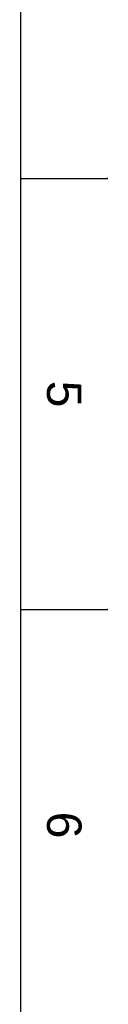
# Model space of a CAD drawing. Header units: millimetres. Extents: x 1674 to 2094, y -116 to 478.
# Tile 6 of 18: x 2080 to 2094, y 46 to 207. Entities that reach past the tile are written whole.
import ezdxf

# ---------------------------------------------------------------- set-up
doc = ezdxf.new("R2010")
doc.units = ezdxf.units.MM
doc.header["$LTSCALE"] = 0.1
doc.styles.get("Standard").update_dxf_attribs({"font": 'arial_0.ttf'})

msp = doc.modelspace()

# ---------------------------------------------------------------- linework, layer by layer
for p, q in [((2080.034, -101.4339), (2080.034, 464.2227)), ((2080.034, 181.3944), (2094.1754, 181.3944)), ((2080.034, 110.6873), (2094.1754, 110.6873))]:
    msp.add_line(p, q)
for p in [(2094.1754, 181.3944), (2094.1754, 110.6873)]:
    msp.add_point(p)

# ---------------------------------------------------------------- texts
at = {"char_height": 5.6566, "attachment_point": 5, "rotation": 270}
for s, insert in [('5', (2087.1047, 146.0408)), ('6', (2087.1047, 75.3338))]:
    msp.add_mtext_dynamic_manual_height_columns(s, width=50, gutter_width=12.5, heights=[0], dxfattribs=dict(at, insert=insert))

doc.saveas('drawing.dxf')
